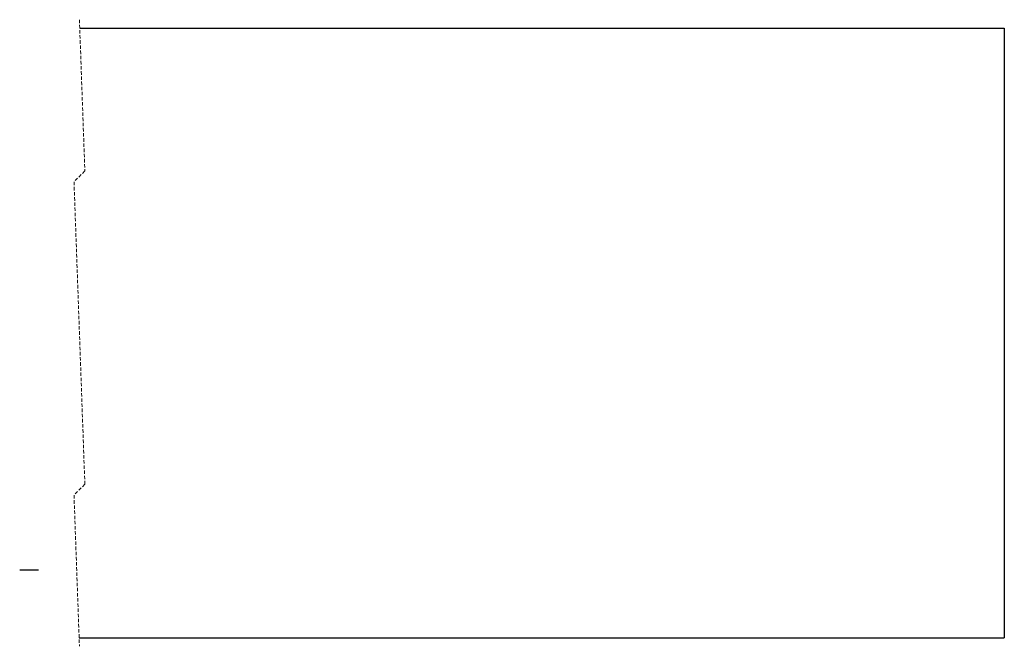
# Model space of a CAD drawing. Header units: millimetres. Extents: x 30 to 2395, y -494 to 1174.
# Tile 3 of 3: x 1668 to 2395, y 538 to 1000. Entities that reach past the tile are written whole.
import ezdxf

# ---------------------------------------------------------------- set-up
doc = ezdxf.new("R2010")
doc.units = ezdxf.units.MM
doc.header["$LTSCALE"] = 2
doc.linetypes.add('HIDDEN', pattern=[1.905, 1.27, -0.635])

msp = doc.modelspace()

# ---------------------------------------------------------------- linework, layer by layer
at = {"color": 7, "linetype": 'HIDDEN', "lineweight": 18}
for p, q in [((1712.12, 1000.21), (1716.12, 888.53)), ((1716.12, 888.53), (1708.12, 880.53)), ((1708.12, 880.53), (1716.12, 657.18)), ((1716.12, 657.18), (1708.12, 649.18)), ((1708.12, 649.18), (1712.12, 537.51))]:
    msp.add_line(p, q, dxfattribs=at)
at = {"color": 7, "linetype": 'Continuous', "lineweight": 25}
for p, q in [((1712.35, 993.86), (2395.12, 993.86)), ((2395.12, 993.86), (2395.12, 543.86)), ((1668, 594), (1682, 594)), ((1711.9, 543.86), (2395.12, 543.86))]:
    msp.add_line(p, q, dxfattribs=at)

doc.saveas('drawing.dxf')
